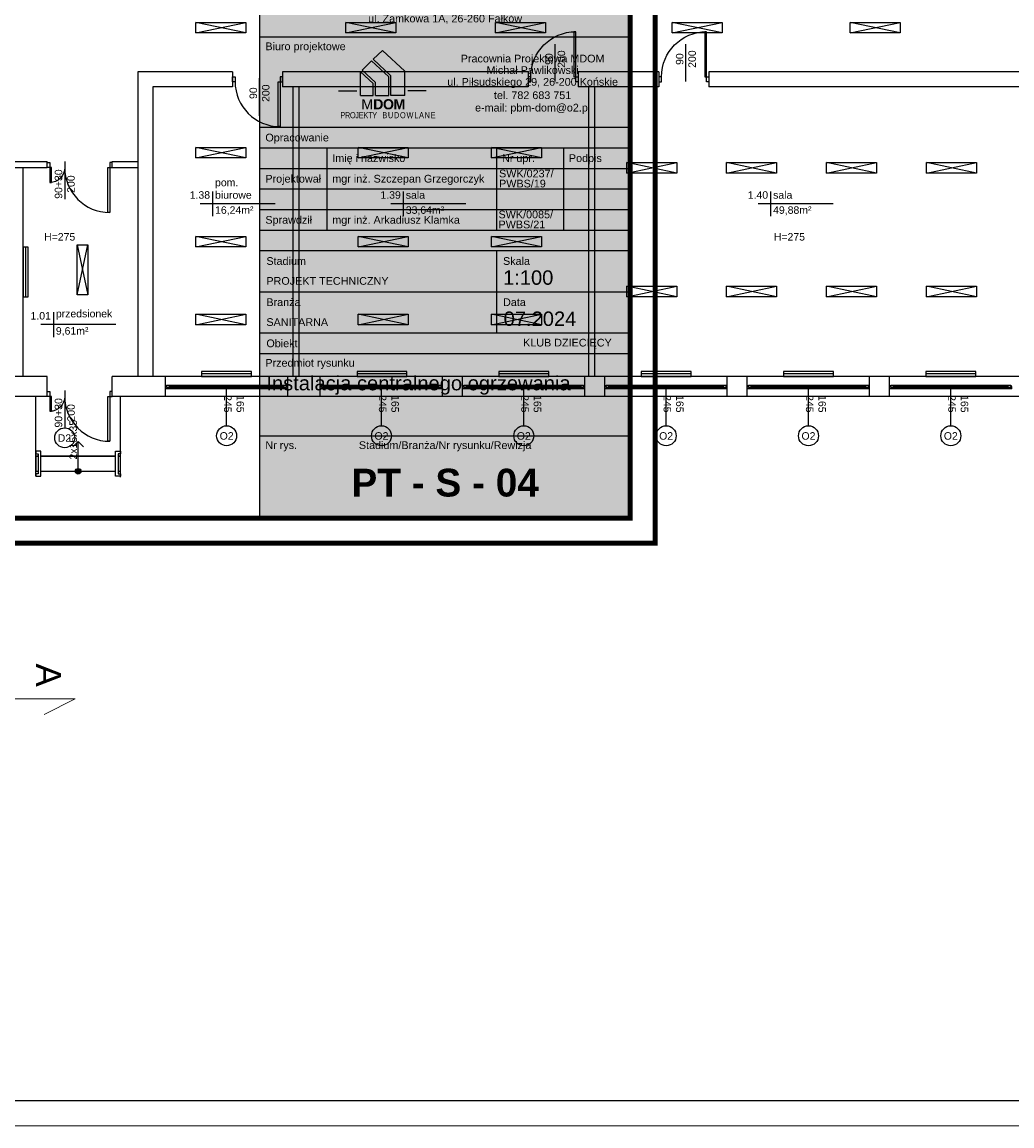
# Model space of a CAD drawing. Header units: millimetres. Extents: x 3698380 to 4312681, y 939872 to 1104488.
# Tile 69 of 93: x 4096331 to 4116149, y 1026822 to 1048924. Entities that reach past the tile are written whole.
import ezdxf
from ezdxf.enums import TextEntityAlignment as Align

# ---------------------------------------------------------------- set-up
doc = ezdxf.new("R2010")
doc.units = ezdxf.units.MM
doc.header["$LTSCALE"] = 10
doc.set_wipeout_variables(frame=1)
doc.linetypes.add('ACAD_ISO03W100', pattern=[30, 12, -18])
for name, color, linetype in [('__INST_opisy', 3, 'Continuous'), ('A_sc_istn', 252, 'Continuous'), ('A_wymiary', 1, 'Continuous'), ('METRYKA', 1, 'Continuous'), ('RAMKA', 5, 'Continuous')]:
    doc.layers.add(name, color=color, linetype=linetype)
doc.layers.add('HVAC_opis_woda', color=4, linetype='Continuous', lineweight=13)
doc.layers.add('tabelka', color=7, linetype='Continuous', lineweight=9)
doc.styles.add('ARIAL', font='arial.ttf')
doc.styles.add('ARIAL_BOLD', font='txt')
doc.styles.add('OPIS1', font='ROMANS.SHX', dxfattribs={"width": 0.8})
doc.styles.get("Standard").update_dxf_attribs({"font": 'arial.ttf'})
doc.linetypes.add('TRACKS', pattern='A,0.15,[130,ltypeshp.shx,S=0.25,R=0,X=0,Y=0],0.15', length=0.3)

# ---------------------------------------------------------------- blocks, each defined once
blk = doc.blocks.new('*U462')
at = {"color": 252}
for p, q in [((-95, 20), (-100, 20)), ((-100, 15), (-97.5, 15)), ((-97.5, 15), (-97.5, 17.5)), ((-97.5, 17.5), (-95, 17.5)), ((-92.5, 17.5), (-97.5, 17.5)), ((-97.5, 17.5), (-97.5, 12.5)), ((-97.5, 12.5), (-92.5, 12.5)), ((-95, 17.5), (-95, 20)), ((140, 20), (-95, 20)), ((-92.5, 12.5), (-92.5, 17.5)), ((137.5, 17.5), (-92.5, 17.5)), ((-92.5, 15), (137.5, 15)), ((-92.5, 12.5), (137.5, 12.5)), ((-92.5, 12.5), (137.5, 12.5)), ((142.5, 17.5), (137.5, 17.5)), ((137.5, 17.5), (137.5, 12.5)), ((137.5, 12.5), (142.5, 12.5)), ((145, 20), (140, 20)), ((140, 20), (140, 17.5)), ((140, 17.5), (142.5, 17.5)), ((142.5, 17.5), (142.5, 15)), ((142.5, 12.5), (142.5, 17.5)), ((142.5, 15), (145, 15))]:
    blk.add_line(p, q, dxfattribs=at)
for points in [[(-100, 20), (-100, 15), (-97.5, 15)], [(145, 20), (145, 15), (142.5, 15)]]:
    blk.add_lwpolyline(points, dxfattribs=at)
blk = doc.blocks.new('*U338')
at = {"color": 252}
blk.add_lwpolyline([(75, 0), (0, 0)], dxfattribs=at)
for tag, p in [('S', (30, 5)), ('H', (30, -20))]:
    blk.add_attdef(tag, text='', height=15, dxfattribs=at).set_placement(p, align=Align.CENTER)
blk = doc.blocks.new('*U196')
blk.add_arc((0, 0), 900, 0, 90)
blk.add_wipeout([(0, 900), (35, 900), (35, 0), (0, 0)])
blk.add_wipeout([(0, 900), (35, 900), (35, 0), (0, 0)])
blk.add_wipeout([(0, 900), (35, 900), (35, 0), (0, 0)])
for points in [[(35, 900), (35, 0), (0, 0), (0, 900)], [(-50, -100), (0, -100), (0, 0), (-50, 0)]]:
    blk.add_lwpolyline(points, close=True)
blk = doc.blocks.new('*U192')
blk.add_arc((0, 0), 300, 0, 90)
blk.add_wipeout([(0, 300), (35, 300), (35, 0), (0, 0)])
blk.add_wipeout([(0, 300), (35, 300), (35, 0), (0, 0)])
blk.add_wipeout([(0, 300), (35, 300), (35, 0), (0, 0)])
for points in [[(35, 300), (35, 0), (0, 0), (0, 300)], [(-50, -100), (0, -100), (0, 0), (-50, 0)]]:
    blk.add_lwpolyline(points, close=True)
blk = doc.blocks.new('*U259')
at = {"color": 252}
blk.add_lwpolyline([(75, 0), (0, 0)], dxfattribs=at)
for tag, p in [('H', (30, 20)), ('S', (30, -5))]:
    blk.add_attdef(tag, text='', height=15, rotation=180, dxfattribs=at).set_placement(p, align=Align.CENTER)
blk = doc.blocks.new('*U469')
at = {"color": 252}
for points in [[(35, 900), (35, 0), (0, 0), (0, 900)], [(-50, -100), (0, -100), (0, 0), (-50, 0)], [(950, 0), (950, -100), (900, -100), (900, 0)]]:
    blk.add_lwpolyline(points, close=True, dxfattribs=at)
blk.add_arc((0, 0), 900, 0, 90, dxfattribs=at)
blk = doc.blocks.new('*U211')
for points in [[(90, 135), (90, -35), (90, -35), (90, 135)], [(90, 135), (120, 135), (120, -35), (90, -35)]]:
    blk.add_lwpolyline(points, close=True)
for points in [[(80, 135), (85, 135), (85, 130), (125, 130), (125, 135), (130, 135), (130, 125), (80, 125)], [(80, -35), (85, -35), (85, -30), (125, -30), (125, -35), (130, -35), (130, -25), (80, -25)]]:
    blk.add_wipeout(points)
for points in [[(80, 135), (85, 135), (85, 130), (125, 130), (125, 135), (130, 135), (130, 125), (80, 125)], [(80, -35), (85, -35), (85, -30), (125, -30), (125, -35), (130, -35), (130, -25), (80, -25)]]:
    blk.add_lwpolyline(points, close=True)
blk = doc.blocks.new('*U210')
h = blk.add_hatch(color=256)
h.dxf.hatch_style = 1
h.paths.add_polyline_path([(5.6, 0, 1), (-5.6, 0, 1)])
at = {"linetype": 'ACAD_ISO03W100', "lineweight": 15}
for q in [(-49, 10.6), (-49, -10.6)]:
    blk.add_line((-59.6, 0), q, dxfattribs=at)
blk.add_line((-5.6, 0), (-59.6, 0))
at = {"ltscale": 100}
blk.add_circle((0, 0), 5.61, dxfattribs=at)
blk.add_attdef('OPIS_SCHODÓW', text='', height=15, rotation=180).set_placement((-63.1, -10), align=Align.MIDDLE_CENTER)
blk = doc.blocks.new('d')
at = {"color": 252, "lineweight": 9}
for p, q in [((3747510.58, 775173.19), (3748760.58, 775173.19)), ((3748760.58, 775173.19), (3748135.58, 774858.19))]:
    blk.add_line(p, q, dxfattribs=at)
at = {"layer": 'A_sc_istn', "color": 252}
for points in [[(3751176.86, 788714.65), (3752176.86, 788714.65), (3752176.86, 788502.51), (3751176.86, 788502.51)], [(3754176.86, 788714.65), (3755176.86, 788714.65), (3755176.86, 788502.51), (3754176.86, 788502.51)], [(3757176.86, 788714.65), (3758176.86, 788714.65), (3758176.86, 788502.51), (3757176.86, 788502.51)], [(3760714.1, 788714.65), (3761714.1, 788714.65), (3761714.1, 788502.51), (3760714.1, 788502.51)], [(3764273.83, 788714.65), (3765273.83, 788714.65), (3765273.83, 788502.51), (3764273.83, 788502.51)], [(3751173.69, 786212.49), (3752173.69, 786212.49), (3752173.69, 786000.36), (3751173.69, 786000.36)], [(3754422.73, 786212.49), (3755422.73, 786212.49), (3755422.73, 786000.36), (3754422.73, 786000.36)], [(3757097.04, 786212.49), (3758097.04, 786212.49), (3758097.04, 786000.36), (3757097.04, 786000.36)], [(3759802.71, 785910.68), (3760802.71, 785910.68), (3760802.71, 785698.55), (3759802.71, 785698.55)], [(3761802.71, 785910.68), (3762802.71, 785910.68), (3762802.71, 785698.55), (3761802.71, 785698.55)], [(3763802.71, 785910.68), (3764802.71, 785910.68), (3764802.71, 785698.55), (3763802.71, 785698.55)], [(3765802.71, 785910.68), (3766802.71, 785910.68), (3766802.71, 785698.55), (3765802.71, 785698.55)], [(3751173.69, 784429.54), (3752173.69, 784429.54), (3752173.69, 784217.4), (3751173.69, 784217.4)], [(3754422.73, 784429.54), (3755422.73, 784429.54), (3755422.73, 784217.4), (3754422.73, 784217.4)], [(3757097.04, 784429.54), (3758097.04, 784429.54), (3758097.04, 784217.4), (3757097.04, 784217.4)], [(3747714.74, 784217.02), (3747714.74, 783217.02), (3747814.74, 783217.02), (3747814.74, 784217.02)], [(3749009.27, 784259.88), (3749009.27, 783259.88), (3748797.13, 783259.88), (3748797.13, 784259.88)], [(3759802.71, 783429.63), (3760802.71, 783429.63), (3760802.71, 783217.49), (3759802.71, 783217.49)], [(3761802.71, 783429.63), (3762802.71, 783429.63), (3762802.71, 783217.49), (3761802.71, 783217.49)], [(3763802.71, 783429.63), (3764802.71, 783429.63), (3764802.71, 783217.49), (3763802.71, 783217.49)], [(3765802.71, 783429.63), (3766802.71, 783429.63), (3766802.71, 783217.49), (3765802.71, 783217.49)], [(3751173.69, 782873.34), (3752173.69, 782873.34), (3752173.69, 782661.21), (3751173.69, 782661.21)], [(3754422.73, 782873.34), (3755422.73, 782873.34), (3755422.73, 782661.21), (3754422.73, 782661.21)], [(3757097.04, 782873.34), (3758097.04, 782873.34), (3758097.04, 782661.21), (3757097.04, 782661.21)], [(3752289.74, 781727.02), (3751289.74, 781727.02), (3751289.74, 781627.02), (3752289.74, 781627.02)], [(3755402.07, 781727.02), (3754402.07, 781727.02), (3754402.07, 781627.02), (3755402.07, 781627.02)], [(3758239.74, 781727.02), (3757239.74, 781727.02), (3757239.74, 781627.02), (3758239.74, 781627.02)], [(3761089.74, 781727.02), (3760089.74, 781727.02), (3760089.74, 781627.02), (3761089.74, 781627.02)], [(3763939.74, 781727.02), (3762939.74, 781727.02), (3762939.74, 781627.02), (3763939.74, 781627.02)], [(3766789.74, 781727.02), (3765789.74, 781727.02), (3765789.74, 781627.02), (3766789.74, 781627.02)]]:
    blk.add_lwpolyline(points, close=True, dxfattribs=at)
for points in [[(3751176.86, 788502.51), (3752176.86, 788714.65)], [(3752176.86, 788502.51), (3751176.86, 788714.65)], [(3754176.86, 788502.51), (3755176.86, 788714.65)], [(3755176.86, 788502.51), (3754176.86, 788714.65)], [(3757176.86, 788502.51), (3758176.86, 788714.65)], [(3758176.86, 788502.51), (3757176.86, 788714.65)], [(3760714.1, 788502.51), (3761714.1, 788714.65)], [(3761714.1, 788502.51), (3760714.1, 788714.65)], [(3764273.83, 788502.51), (3765273.83, 788714.65)], [(3765273.83, 788502.51), (3764273.83, 788714.65)], [(3751910.63, 787727.02), (3750014.74, 787727.02)], [(3750014.74, 787727.02), (3750014.74, 781627.02)], [(3751910.63, 787727.02), (3751910.63, 787427.02)], [(3757830.63, 787727.02), (3752910.63, 787727.02)], [(3752910.63, 787727.02), (3752910.63, 787427.02)], [(3757830.63, 787727.02), (3757830.63, 787427.02)], [(3760447.71, 787727.02), (3758830.63, 787727.02)], [(3758830.63, 787727.02), (3758830.63, 787427.02)], [(3760447.71, 787727.02), (3760447.71, 787427.02)], [(3767991.27, 787727.02), (3761447.71, 787727.02)], [(3761447.71, 787727.02), (3761447.71, 787427.02)], [(3751910.63, 787427.02), (3750314.74, 787427.02)], [(3750314.74, 787427.02), (3750314.74, 781627.02)], [(3757830.63, 787427.02), (3752910.63, 787427.02)], [(3753114.74, 787427.02), (3753114.74, 781627.02)], [(3753234.74, 787427.02), (3753234.74, 781627.02)], [(3760447.71, 787427.02), (3758830.63, 787427.02)], [(3759034.74, 787427.02), (3759034.74, 781627.02)], [(3759154.74, 787427.02), (3759154.74, 781627.02)], [(3767991.27, 787427.02), (3761447.71, 787427.02)], [(3751173.69, 786000.36), (3752173.69, 786212.49)], [(3752173.69, 786000.36), (3751173.69, 786212.49)], [(3754422.73, 786000.36), (3755422.73, 786212.49)], [(3755422.73, 786000.36), (3754422.73, 786212.49)], [(3757097.04, 786000.36), (3758097.04, 786212.49)], [(3758097.04, 786000.36), (3757097.04, 786212.49)], [(3746834.74, 785927.02), (3748199.74, 785927.02)], [(3749499.74, 785927.02), (3750014.74, 785927.02)], [(3746834.74, 785807.02), (3748199.74, 785807.02)], [(3747714.74, 781627.02), (3747714.74, 785807.02)], [(3749499.74, 785807.02), (3750014.74, 785807.02)], [(3759802.71, 785698.55), (3760802.71, 785910.68)], [(3760802.71, 785698.55), (3759802.71, 785910.68)], [(3761802.71, 785698.55), (3762802.71, 785910.68)], [(3762802.71, 785698.55), (3761802.71, 785910.68)], [(3763802.71, 785698.55), (3764802.71, 785910.68)], [(3764802.71, 785698.55), (3763802.71, 785910.68)], [(3765802.71, 785698.55), (3766802.71, 785910.68)], [(3766802.71, 785698.55), (3765802.71, 785910.68)], [(3751509.63, 785331.66), (3751509.63, 784831.66)], [(3755328.39, 785331.66), (3755328.39, 784831.66)], [(3762683.13, 785331.66), (3762683.13, 784831.66)], [(3776514.74, 785072.02), (3776514.74, 781227.02), (3749499.74, 781227.02)], [(3776114.74, 785072.02), (3776114.74, 781627.02), (3749499.74, 781627.02)], [(3752759.63, 785081.66), (3751259.63, 785081.66)], [(3756578.39, 785081.66), (3755078.39, 785081.66)], [(3763933.13, 785081.66), (3762433.13, 785081.66)], [(3751173.69, 784217.4), (3752173.69, 784429.54)], [(3752173.69, 784217.4), (3751173.69, 784429.54)], [(3754422.73, 784217.4), (3755422.73, 784429.54)], [(3755422.73, 784217.4), (3754422.73, 784429.54)], [(3757097.04, 784217.4), (3758097.04, 784429.54)], [(3758097.04, 784217.4), (3757097.04, 784429.54)], [(3748797.13, 784259.88), (3749009.27, 783259.88)], [(3748797.13, 783259.88), (3749009.27, 784259.88)], [(3759802.71, 783217.49), (3760802.71, 783429.63)], [(3760802.71, 783217.49), (3759802.71, 783429.63)], [(3761802.71, 783217.49), (3762802.71, 783429.63)], [(3762802.71, 783217.49), (3761802.71, 783429.63)], [(3763802.71, 783217.49), (3764802.71, 783429.63)], [(3764802.71, 783217.49), (3763802.71, 783429.63)], [(3765802.71, 783217.49), (3766802.71, 783429.63)], [(3766802.71, 783217.49), (3765802.71, 783429.63)], [(3748322.28, 782912.79), (3748322.28, 782412.79)], [(3751173.69, 782661.21), (3752173.69, 782873.34)], [(3752173.69, 782661.21), (3751173.69, 782873.34)], [(3754422.73, 782661.21), (3755422.73, 782873.34)], [(3755422.73, 782661.21), (3754422.73, 782873.34)], [(3757097.04, 782661.21), (3758097.04, 782873.34)], [(3758097.04, 782661.21), (3757097.04, 782873.34)], [(3749572.28, 782662.79), (3748072.28, 782662.79)], [(3748199.74, 781627.02), (3730709.74, 781627.02)], [(3748199.74, 781227.02), (3748199.74, 781627.02)], [(3749499.74, 781227.02), (3749499.74, 781627.02)], [(3750564.74, 781227.02), (3750564.74, 781627.02)], [(3753014.74, 781227.02), (3753014.74, 781627.02)], [(3753664.74, 781227.02), (3753664.74, 781627.02)], [(3756114.74, 781227.02), (3756114.74, 781627.02)], [(3756514.74, 781227.02), (3756514.74, 781627.02)], [(3758964.74, 781227.02), (3758964.74, 781627.02)], [(3759364.74, 781227.02), (3759364.74, 781627.02)], [(3761814.74, 781227.02), (3761814.74, 781627.02)], [(3762214.74, 781227.02), (3762214.74, 781627.02)], [(3764664.74, 781227.02), (3764664.74, 781627.02)], [(3765064.74, 781227.02), (3765064.74, 781627.02)], [(3748199.74, 781227.02), (3730709.74, 781227.02)]]:
    blk.add_lwpolyline(points, dxfattribs=at)
at = {"layer": 'A_sc_istn', "color": 252, "linetype": 'TRACKS', "ltscale": 20}
for points in [[(3747764.74, 784217.02), (3747764.74, 783217.02)], [(3752289.74, 781677.02), (3751289.74, 781677.02)], [(3755402.07, 781677.02), (3754402.07, 781677.02)], [(3758239.74, 781677.02), (3757239.74, 781677.02)], [(3761089.74, 781677.02), (3760089.74, 781677.02)], [(3763939.74, 781677.02), (3762939.74, 781677.02)], [(3766789.74, 781677.02), (3765789.74, 781677.02)]]:
    blk.add_lwpolyline(points, dxfattribs=at)
at = {"layer": 'A_sc_istn', "color": 252}
for centre in [(3751791.05, 780437.26), (3754891.05, 780437.26), (3757741.05, 780437.26), (3760591.05, 780437.26), (3763441.05, 780437.26), (3766291.05, 780437.26)]:
    blk.add_circle(centre, 200, dxfattribs=at)
at = {"layer": 'A_sc_istn', "color": 252, "xscale": -1}
for p in [(3758780.63, 787627.02), (3761397.71, 787627.02)]:
    blk.add_blockref('*U469', p, dxfattribs=at)
at = {"layer": 'A_sc_istn', "color": 252, "linetype": 'ACAD_ISO03W100', "xscale": 10, "yscale": 10, "zscale": 10, "rotation": 270}
for p in [(3758369.34, 788279.2), (3760986.42, 788279.2), (3752449.34, 787596.69)]:
    blk.add_blockref('*U259', p, dxfattribs=at).add_auto_attribs({'S': '90', 'H': '200'})
at = {"layer": 'A_sc_istn', "color": 252, "rotation": 180}
blk.add_blockref('*U469', (3752860.63, 787527.02), dxfattribs=at)
at = {"layer": 'A_sc_istn', "color": 252, "xscale": -10, "yscale": 10, "zscale": 10}
for name, p, rotation in [('*U462', (3751564.74, 781576.99), 180), ('*U462', (3754664.74, 781576.99), 180), ('*U462', (3757514.74, 781576.99), 180), ('*U462', (3760364.74, 781576.99), 180), ('*U462', (3763214.74, 781576.99), 180), ('*U462', (3766064.74, 781576.99), 180), ('*U211', (3749319.25, 780927.02), 90)]:
    blk.add_blockref(name, p, dxfattribs=dict(at, rotation=rotation))
at = {"layer": 'A_sc_istn', "color": 252, "linetype": 'ACAD_ISO03W100'}
ref = blk.add_blockref('*U338', (3751789.74, 781377), dxfattribs=dict(at, xscale=-10, yscale=10, zscale=10, rotation=90))
ref.add_attrib('S', '245', dxfattribs={"layer": '0', "color": 252, "height": 150, "rotation": 270}).set_placement((3751739.74, 781077), align=Align.CENTER)
ref.add_attrib('H', '165', dxfattribs={"layer": '0', "color": 252, "height": 150, "rotation": 270}).set_placement((3751989.74, 781077), align=Align.CENTER)
ref = blk.add_blockref('*U338', (3754889.74, 781377), dxfattribs=dict(at, xscale=-10, yscale=10, zscale=10, rotation=90))
ref.add_attrib('S', '245', dxfattribs={"layer": '0', "color": 252, "height": 150, "rotation": 270}).set_placement((3754839.74, 781077), align=Align.CENTER)
ref.add_attrib('H', '165', dxfattribs={"layer": '0', "color": 252, "height": 150, "rotation": 270}).set_placement((3755089.74, 781077), align=Align.CENTER)
ref = blk.add_blockref('*U338', (3757739.74, 781377), dxfattribs=dict(at, xscale=-10, yscale=10, zscale=10, rotation=90))
ref.add_attrib('S', '245', dxfattribs={"layer": '0', "color": 252, "height": 150, "rotation": 270}).set_placement((3757689.74, 781077), align=Align.CENTER)
ref.add_attrib('H', '165', dxfattribs={"layer": '0', "color": 252, "height": 150, "rotation": 270}).set_placement((3757939.74, 781077), align=Align.CENTER)
ref = blk.add_blockref('*U338', (3760589.74, 781377), dxfattribs=dict(at, xscale=-10, yscale=10, zscale=10, rotation=90))
ref.add_attrib('S', '245', dxfattribs={"layer": '0', "color": 252, "height": 150, "rotation": 270}).set_placement((3760539.74, 781077), align=Align.CENTER)
ref.add_attrib('H', '165', dxfattribs={"layer": '0', "color": 252, "height": 150, "rotation": 270}).set_placement((3760789.74, 781077), align=Align.CENTER)
ref = blk.add_blockref('*U338', (3763439.74, 781377), dxfattribs=dict(at, xscale=-10, yscale=10, zscale=10, rotation=90))
ref.add_attrib('S', '245', dxfattribs={"layer": '0', "color": 252, "height": 150, "rotation": 270}).set_placement((3763389.74, 781077), align=Align.CENTER)
ref.add_attrib('H', '165', dxfattribs={"layer": '0', "color": 252, "height": 150, "rotation": 270}).set_placement((3763639.74, 781077), align=Align.CENTER)
ref = blk.add_blockref('*U338', (3766289.74, 781377), dxfattribs=dict(at, xscale=-10, yscale=10, zscale=10, rotation=90))
ref.add_attrib('S', '245', dxfattribs={"layer": '0', "color": 252, "height": 150, "rotation": 270}).set_placement((3766239.74, 781077), align=Align.CENTER)
ref.add_attrib('H', '165', dxfattribs={"layer": '0', "color": 252, "height": 150, "rotation": 270}).set_placement((3766489.74, 781077), align=Align.CENTER)
at = {"color": 252, "lineweight": 9, "insert": (3748476.27, 775878.19), "char_height": 500, "attachment_point": 1, "rotation": 270}
blk.add_mtext_dynamic_manual_height_columns('A', width=152.5, gutter_width=1, heights=[0], dxfattribs=at)
at = {"layer": 'A_sc_istn', "color": 252}
for s, width, insert, char_height, attachment_point in [('{\\H0.5x;pom. biurowe}', 232.5953, (3751559.63, 785181.66), 300, 7), ('{\\H0.5x;1.38}', 232.5953, (3751459.63, 785181.66), 300, 9), ('{\\H0.5x;1.39}', 232.5953, (3755278.39, 785181.66), 300, 9), ('{\\H0.5x;sala}', 232.5953, (3755378.39, 785181.66), 300, 7), ('{\\H0.5x;1.40}', 232.5953, (3762633.13, 785181.66), 300, 9), ('{\\H0.5x;sala}', 232.5953, (3762733.13, 785181.66), 300, 7), ('{\\H0.5x;16,24m²}', 232.5953, (3751559.63, 785031.66), 300, 1), ('{\\H0.5x;33,64m²}', 232.5953, (3755378.39, 785031.66), 300, 1), ('{\\H0.5x;49,88m²}', 232.5953, (3762733.13, 785031.66), 300, 1), ('H=275', 129.7048, (3748448.53, 784419.4), 150, 5), ('H=275', 129.7048, (3763059.52, 784419.4), 150, 5), ('{\\H0.5x;1.01}', 232.5953, (3748272.28, 782762.79), 300, 9), ('{\\H0.5x;przedsionek}', 232.5953, (3748372.28, 782762.79), 300, 7), ('{\\H0.5x;9,61m²}', 232.5953, (3748372.28, 782612.79), 300, 1), ('{\\H0.5x;O2}', 232.5953, (3751651.34, 780357.3), 300, 7), ('{\\H0.5x;O2}', 232.5953, (3754751.34, 780357.3), 300, 7), ('{\\H0.5x;O2}', 232.5953, (3757601.34, 780357.3), 300, 7), ('{\\H0.5x;O2}', 232.5953, (3760451.34, 780357.3), 300, 7), ('{\\H0.5x;O2}', 232.5953, (3763301.34, 780357.3), 300, 7), ('{\\H0.5x;O2}', 232.5953, (3766151.34, 780357.3), 300, 7)]:
    blk.add_mtext_dynamic_manual_height_columns(s, width=width, gutter_width=12.5, heights=[0], dxfattribs=dict(at, insert=insert, char_height=char_height, attachment_point=attachment_point))
for points in [[(3747969.25, 779627.02), (3747969.25, 781227.02)], [(3749669.25, 779608.51), (3749669.25, 781227.02)]]:
    blk.add_lwpolyline(points, dxfattribs=at)
at = {"layer": 'A_sc_istn', "color": 252, "rotation": 180}
for p in [(3749449.74, 785807.02), (3749449.74, 781227.02)]:
    blk.add_blockref('*U196', p, dxfattribs=at)
at = {"layer": 'A_sc_istn', "color": 252}
blk.add_lwpolyline([(3749499.74, 785807.02), (3749499.74, 785927.02)], dxfattribs=at)
blk.add_circle((3748549.74, 780397.02), 200, dxfattribs=at)
at = {"layer": 'A_sc_istn', "color": 252, "xscale": -1, "rotation": 180}
for p in [(3748249.74, 785807.02), (3748249.74, 781227.02)]:
    blk.add_blockref('*U192', p, dxfattribs=at)
at = {"layer": 'A_sc_istn', "color": 252, "xscale": 10, "yscale": 10, "zscale": 10, "rotation": 270}
blk.add_blockref('*U210', (3748819.25, 779727.02), dxfattribs=at).add_auto_attribs({'OPIS_SCHODÓW': '2x15x35'})
at = {"layer": 'A_sc_istn', "color": 252, "insert": (3748410.03, 780317.06), "char_height": 300, "attachment_point": 7}
blk.add_mtext_dynamic_manual_height_columns('{\\H0.5x;D2}', width=232.5953, gutter_width=12.5, heights=[0], dxfattribs=at)
at = {"layer": 'A_sc_istn', "color": 252}
blk.add_lwpolyline([(3748199.74, 785807.02), (3748199.74, 785927.02)], dxfattribs=at)
at = {"layer": 'A_sc_istn', "color": 252, "xscale": 10, "yscale": 10, "zscale": 10, "rotation": 90}
for p in [(3748549.74, 785177.02), (3748549.74, 780597.02)]:
    blk.add_blockref('*U338', p, dxfattribs=at).add_auto_attribs({'S': '90+30', 'H': '200'})

msp = doc.modelspace()

# ---------------------------------------------------------------- block references
at = {"layer": 'A_wymiary'}
msp.add_blockref('d', (348635, 260203), dxfattribs=at)

# ---------------------------------------------------------------- next in the draw order: hatches: boundary and pattern name
h = msp.add_hatch(color=3)
h.dxf.hatch_style = 1
h.paths.add_polyline_path([(4103995, 1047939), (4103546, 1048356), (4103362, 1048180), (4103717, 1047849), (4103717, 1047456), (4103995, 1047456)])
h = msp.add_hatch(color=3)
h.dxf.hatch_style = 1
h.paths.add_polyline_path([(4103672, 1047829), (4103329, 1048148), (4103137, 1047964), (4103406, 1047713), (4103406, 1047456), (4103672, 1047456)])
h = msp.add_hatch(color=3)
h.dxf.hatch_style = 1
h.paths.add_polyline_path([(4103361, 1047693), (4103106, 1047930), (4103106, 1047456), (4103361, 1047456)])
at = {"layer": '__INST_opisy', "ltscale": 2, "true_color": 0xf5f5f5}
h = msp.add_hatch(color=7, dxfattribs=at)
h.dxf.hatch_style = 1
h.paths.add_polyline_path([(4101093, 1052561), (4108508, 1052561), (4108508, 1038991), (4101093, 1038991)])

# ---------------------------------------------------------------- next in the draw order: linework, layer by layer
at = {"color": 3}
for p, q in [((4103362, 1048180), (4103546, 1048356)), ((4103995, 1047939), (4103546, 1048356)), ((4103717, 1047849), (4103362, 1048180)), ((4103106, 1047930), (4103361, 1047693)), ((4103106, 1047456), (4103106, 1047930)), ((4103717, 1047456), (4103717, 1047849)), ((4103995, 1047456), (4103995, 1047939)), ((4103995, 1047456), (4103717, 1047456))]:
    msp.add_line(p, q, dxfattribs=at)
for points in [[(4103406, 1047456), (4103672, 1047456), (4103672, 1047829), (4103329, 1048148), (4103137, 1047964)], [(4103406, 1047456), (4103406, 1047713), (4103137, 1047964)], [(4103361, 1047456), (4103361, 1047693)], [(4102668, 1047548), (4103036, 1047548)], [(4103106, 1047456), (4103361, 1047456)], [(4104424, 1047548), (4104056, 1047548)]]:
    msp.add_lwpolyline(points, dxfattribs=at)
at = {"layer": '__INST_opisy', "ltscale": 2, "const_width": 100}
msp.add_lwpolyline([(4067008, 1068191), (4109008, 1068191), (4109008, 1038491), (4067008, 1038491), (4067008, 1068191)], dxfattribs=at)
msp.add_lwpolyline([(4067508, 1067691), (4108508, 1067691), (4108508, 1038991), (4067508, 1038991)], close=True, dxfattribs=at)
at = {"layer": '__INST_opisy', "ltscale": 2}
msp.add_lwpolyline([(4101093, 1052561), (4108508, 1052561), (4108508, 1038991), (4101093, 1038991)], close=True, dxfattribs=at)
at = {"layer": 'DEFPOINTS'}
msp.add_lwpolyline([(4042015, 1027322), (4042015, 1085722), (4131015, 1085722), (4131015, 1027322)], close=True, dxfattribs=at)
at = {"layer": 'METRYKA', "color": 3}
for p, q in [((4101093, 1048625), (4108508, 1048625)), ((4101093, 1046819), (4108508, 1046819)), ((4101093, 1046407), (4108508, 1046407)), ((4102432, 1046407), (4102432, 1044759)), ((4105831, 1046407), (4105831, 1044759)), ((4107170, 1046407), (4107170, 1044759)), ((4101093, 1045995), (4108508, 1045995)), ((4101093, 1045583), (4108508, 1045583)), ((4101093, 1045171), (4108508, 1045171)), ((4101093, 1044759), (4108508, 1044759)), ((4101196, 1044759), (4108405, 1044759)), ((4101093, 1044347), (4108508, 1044347)), ((4105831, 1044347), (4105831, 1042699)), ((4101093, 1043523), (4108508, 1043523)), ((4105831, 1043523), (4107994, 1043523)), ((4101093, 1042699), (4108508, 1042699)), ((4101093, 1042287), (4108508, 1042287)), ((4101093, 1040639), (4108508, 1040639))]:
    msp.add_line(p, q, dxfattribs=at)
at = {"layer": 'RAMKA', "color": 3, "ltscale": 0.5}
msp.add_lwpolyline([(4101093, 1038991), (4101093, 1052561), (4108508, 1052561), (4108508, 1038991)], close=True, dxfattribs=at)
msp.add_lwpolyline([(4101093, 1038991), (4101093, 1052561), (4108508, 1052561), (4108508, 1038991)], close=True, dxfattribs=at)
at = {"layer": 'tabelka'}
for points in [[(4041515, 1026822), (4041515, 1086222), (4131515, 1086222), (4131515, 1026822)], [(4044015, 1027322), (4044015, 1085722), (4131015, 1085722), (4131015, 1027322)]]:
    msp.add_lwpolyline(points, close=True, dxfattribs=at)

# ---------------------------------------------------------------- next in the draw order: texts
at = {"color": 3, "attachment_point": 1}
for s, width, insert, char_height in [('\\pt1019.69604;M{\\fArial|b1|i0|c238|p34;\\T0.95;DOM}', 177.99, (4103123, 1047380), 203.94), ('\\pt611.81762;{\\fArial Narrow|b0|i0|c238|p34;\\T0.95;PROJEKTY\\T0.75;  \\T1; \\T1.15;BUDOWLANE}', 2398.14, (4102703, 1047121), 122.36)]:
    msp.add_mtext_dynamic_manual_height_columns(s, width=width, gutter_width=12.5, heights=[0], dxfattribs=dict(at, insert=insert, char_height=char_height))
at = {"layer": 'HVAC_opis_woda', "color": 0, "insert": (4070551, 1065417), "char_height": 187.5, "width": 10398.91, "attachment_point": 1, "rotation": 360, "style": 'OPIS1'}
msp.add_mtext('\\pi-562.5,l750,t750;{\\T0.85;1.^IRysunek rozpatrywać razem z projektami pozostałych branż oraz opisem technicznym \\P2.^IProwadzenie przewodów na rysunku pokazano schematycznie w celu zachowania czytelności opracowania. Dokładną trasę prowadzenia ruraży ustalić w trakcie wykonywania prac montażowych. W razie kolizji korygować na bieżąco na budowie\\P3.^IW miejscach montażu armatury na przewodach należy przewidzieć dostęp do tej armatury\\P}4.^IInstalację C.O. na parterz prowadzić w warstwach posadzkowych. W części nieobejętem opracowaniem - pod stropem w obudowie\\P5.^IDobór grzejników wykonano dla temperatury zasilania i powrotu 70/50°C\\P6.^IRury izolować zgodnie z opisem technicznym\\P7.^IInstalację C.O. należy włączyć do istenijącej instalacji na poziomie piwnicy. Należy wykonać osobny obieg i wyposażyć go w odpowienią armaturę i pompę obiegową\\P8.^INa wszystkich grzejnikach zastosować zabudowy chroniące przed oparzeniem', dxfattribs=at)
at = {"layer": 'METRYKA', "color": 3}
for s, height, style, p in [('ul. Zamkowa 1A, 26-260 Fałków', 154.5, 'ARIAL', (4104801, 1048918)), ('Pracownia Projektowa MDOM', 154.5, 'ARIAL', (4106553, 1048116)), ('Michał Pawlikowski', 154.5, 'ARIAL', (4106553, 1047886)), ('ul. Piłsudskiego 29, 26-200 Końskie', 154.5, 'ARIAL', (4106553, 1047649)), ('tel. 782 683 751', 154.5, 'ARIAL', (4106553, 1047382)), ('e-mail: pbm-dom@o2.pl', 154.5, 'ARIAL', (4106553, 1047133)), ('Stadium/Branża/Nr rysunku/Rewizja', 154.5, 'ARIAL', (4104801, 1040375)), ('PT - S - 04', 556.2, 'ARIAL_BOLD', (4104801, 1039424))]:
    msp.add_text(s, height=height, dxfattribs=dict(at, style=style)).set_placement(p, align=Align.CENTER)
at = {"layer": 'METRYKA', "color": 3, "style": 'ARIAL'}
for s, height, p in [('Biuro projektowe', 154.5, (4101202, 1048361)), ('Opracowanie', 154.5, (4101202, 1046534)), ('Imię i nazwisko', 154.5, (4102541, 1046122)), ('Podpis', 154.5, (4107279, 1046122)), ('Nr upr.', 154.5, (4105940, 1046122)), ('Projektował', 154.5, (4101202, 1045710)), ('mgr inż. Szczepan Grzegorczyk', 154.5, (4102541, 1045710)), ('SWK/0237/', 154.5, (4105881, 1045814)), ('PWBS/19', 154.5, (4105881, 1045613)), ('Sprawdził', 154.5, (4101202, 1044886)), ('mgr inż. Arkadiusz Klamka', 154.5, (4102541, 1044886)), ('SWK/0085/', 154.5, (4105870, 1044995)), ('PWBS/21', 154.5, (4105870, 1044794)), ('Stadium', 154.5, (4101222, 1044062)), ('Skala', 154.5, (4105960, 1044062)), ('1:100', 288.4, (4105960, 1043664)), ('PROJEKT TECHNICZNY', 154.5, (4101222, 1043664)), ('Branża', 154.5, (4101222, 1043238)), ('Data', 154.5, (4105960, 1043238)), ('SANITARNA', 154.5, (4101222, 1042840)), ('07.2024', 288.4, (4105972, 1042840)), ('Obiekt', 154.5, (4101222, 1042414)), ('Przedmiot rysunku', 154.5, (4101202, 1042023)), ('Instalacja centralnego ogrzewania', 288.4, (4101222, 1041550)), ('Nr rys.', 154.5, (4101202, 1040375))]:
    msp.add_text(s, height=height, dxfattribs=at).set_placement(p)
msp.add_text('KLUB DZIECIĘCY', height=154.5, dxfattribs=at).set_placement((4108137, 1042428), align=Align.RIGHT)

doc.saveas('drawing.dxf')
